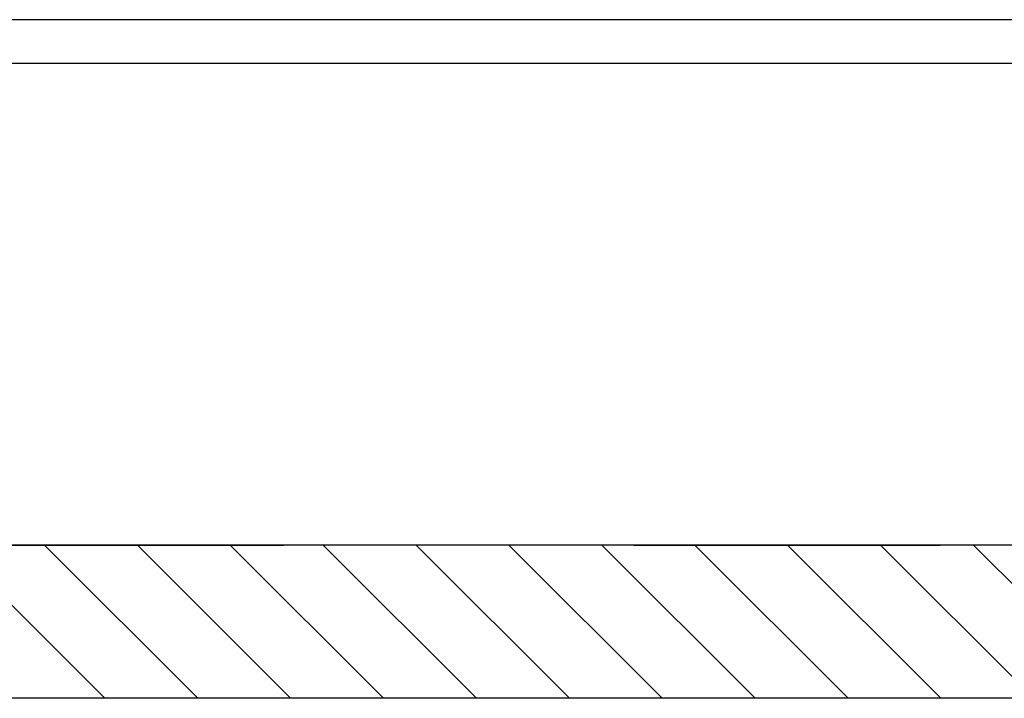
# Model space of a CAD drawing. Extents: x -1765 to 4890, y -3431 to 1272.
# Tile 30 of 189: x -106 to -83, y -2466 to -2451. Entities that reach past the tile are written whole.
import ezdxf

# ---------------------------------------------------------------- set-up
doc = ezdxf.new("R2010")
doc.units = 0
doc.linetypes.add('DASHED', pattern=[15, 7, -8])
doc.layers.get('0').update_dxf_attribs({"linetype": 'CONTINUOUS'})
doc.layers.add('1', color=7, linetype='CONTINUOUS')

# ---------------------------------------------------------------- blocks, each defined once
blk = doc.blocks.new('DUT_BOARD__162', base_point=(-184.63, -2466.251))
at = {"layer": '1', "linetype": 'CONTINUOUS'}
h = blk.add_hatch(dxfattribs=at)
h.set_pattern_fill('USER', color=2, scale=1.5, angle=315, pattern_type=0)
h.set_pattern_definition([(315, (0, 400), (1.0606602, 1.0606602), [])])
edge = h.paths.add_edge_path()
edge.add_line((-78.47, -2462.751), (-78.305, -2462.751))
edge.add_line((-78.305, -2462.751), (-77.14, -2462.751))
edge.add_line((-77.14, -2462.751), (-73.59, -2462.751))
edge.add_line((-73.59, -2462.751), (-73.59, -2464.851))
edge.add_spline(control_points=[(-73.59, -2464.851), (-73.824, -2465.084), (-74.293, -2465.551), (-74.76, -2466.018), (-74.994, -2466.251)], knot_values=[0, 0, 0, 0, 0.991593, 1.983187, 1.983187, 1.983187, 1.983187], degree=3, periodic=0)
edge.add_line((-74.994, -2466.251), (-75.584, -2466.251))
edge.add_line((-75.584, -2466.251), (-76.117, -2466.251))
edge.add_line((-76.117, -2466.251), (-81, -2466.251))
edge.add_line((-81, -2466.251), (-165.12, -2466.251))
edge.add_line((-165.12, -2466.251), (-166.52, -2464.851))
edge.add_line((-166.52, -2464.851), (-166.52, -2462.751))
edge.add_line((-166.52, -2462.751), (-81.14, -2462.751))
edge.add_line((-81.14, -2462.751), (-78.47, -2462.751))
at = {"color": 2, "linetype": 'DASHED'}
blk.add_line((-166.52, -2462.751), (-81.14, -2462.751), dxfattribs=at)
at = {"color": 2, "linetype": 'CONTINUOUS'}
blk.add_line((-81, -2466.251), (-165.12, -2466.251), dxfattribs=at)
blk = doc.blocks.new('E6980-24120-0S11A__182', base_point=(266.8, -2462.751))
at = {"color": 4, "linetype": 'CONTINUOUS'}
for p, q in [((-81.76, -2450.751), (-178.82, -2450.751)), ((-81.76, -2451.751), (-177.82, -2451.751))]:
    blk.add_line(p, q, dxfattribs=at)
at = {"layer": '1', "color": 4, "linetype": 'CONTINUOUS'}
blk.add_line((-77.14, -2462.751), (-177.82, -2462.751), dxfattribs=at)
blk = doc.blocks.new('E7018-64104', base_point=(-220.3, -2466.451))
blk.add_blockref('E6980-24120-0S11A__182', (266.8, -2462.751))
blk = doc.blocks.new('STIFF_ASSY_DUTBD_512', base_point=(-220.3, -2466.451))
for name, p in [('E7018-64104', (-220.3, -2466.451)), ('DUT_BOARD__162', (-184.63, -2466.251))]:
    blk.add_blockref(name, p)
blk = doc.blocks.new('E7018C_512_ASSY__202', base_point=(-220.3, -2519.751))
blk.add_blockref('STIFF_ASSY_DUTBD_512', (-220.3, -2466.451))
blk = doc.blocks.new('SEC1__203', base_point=(-220.3, -2519.751))
blk.add_blockref('E7018C_512_ASSY__202', (-220.3, -2519.751))
blk = doc.blocks.new('VIEW1_POGO_TOWER__234', base_point=(-239.987, -2814.656))
blk.add_blockref('SEC1__203', (-220.3, -2519.751))
blk = doc.blocks.new('SEC_DD__235', base_point=(373.99, -2456.251))
blk.add_blockref('VIEW1_POGO_TOWER__234', (-239.987, -2814.656))
blk = doc.blocks.new('D-E6980-90193-1S11B__236', base_point=(398.638, -2222.889))
at = {"layer": '1'}
blk.add_blockref('SEC_DD__235', (373.99, -2456.251), dxfattribs=at)

msp = doc.modelspace()

# ---------------------------------------------------------------- block references
msp.add_blockref('D-E6980-90193-1S11B__236', (398.638, -2222.889))

doc.saveas('drawing.dxf')
